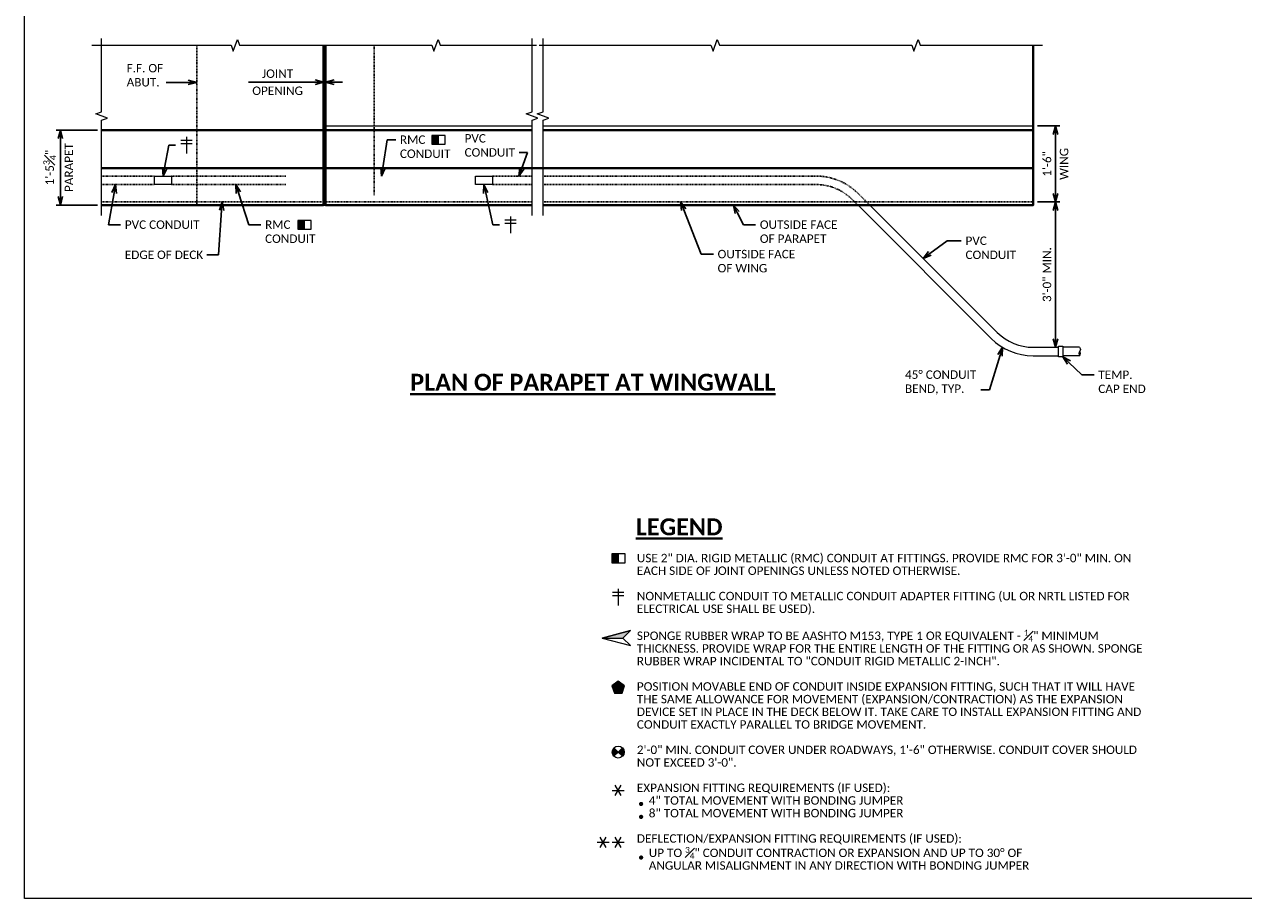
# Model space of a CAD drawing. Extents: x -1659 to 205, y -2369 to -1849.
# Tile 14 of 20: x -481 to -264, y -2368 to -2212. Entities that reach past the tile are written whole.
import ezdxf
from ezdxf import colors
from ezdxf.entities.mleader import LeaderData, LeaderLine
from ezdxf.math import Vec2, Vec3

# ---------------------------------------------------------------- set-up
doc = ezdxf.new("R2010")
doc.units = 0
doc.header["$MEASUREMENT"] = 0
doc.linetypes.add('Wisdot2', pattern=[0.125, 0.0625, -0.0625])
for name, color, linetype, lineweight in [('B_ANNO_BREAK', 7, 'Continuous', 18), ('B_ANNO_DIM', 7, 'Continuous', 18), ('B_ANNO_SYMB', 7, 'Continuous', 18), ('B_ANNO_TEXT', 7, 'Continuous', 18), ('B_ANNO_TEXT_TITLE', 7, 'Continuous', 40), ('B_CONC_DECK', 1, 'Continuous', 40), ('B_CONC_PPT', 12, 'Continuous', 40), ('B_CONC_WALL', 1, 'Continuous', 40), ('B_DETAIL', 7, 'Continuous', 18), ('B_DETAIL_HIDDEN', 7, 'Wisdot2', 25)]:
    doc.layers.add(name, color=color, linetype=linetype, lineweight=lineweight)
doc.layers.add('B_ANNO_NOPLOT', color=47, linetype='Continuous', lineweight=18, plot=False)
doc.styles.add('Annotative', font='calibri.ttf', dxfattribs={"height": 0.0625})
doc.styles.get("Standard").update_dxf_attribs({"font": 'calibri.ttf'})
doc.styles.add('Title', font='calibrib.ttf', dxfattribs={"height": 0.125})
doc.dimstyles.new('Annotative', dxfattribs={"dimscale": 0, "dimtxt": 0.0625, "dimasz": 0.0625, "dimexe": 0.03125, "dimexo": 0.03125, "dimgap": 0.03125, "dimtad": 1, "dimdec": 3, "dimzin": 3, "dimdsep": 46, "dimlunit": 4, "dimtxsty": 'Standard', "dimblk": 'OPEN30', "dimcen": 0.03125, "dimaunit": 1, "dimadec": 0, "dimazin": 3, "dimtfac": 0.75, "dimtdec": 3, "dimtofl": 0, "dimtmove": 0, "dimatfit": 3, "dimldrblk": 'OPEN30', "dimfxl": 1, "dimtfill": 1, "dimfrac": 1, "dimtolj": 1, "dimtzin": 0, "dimarcsym": 0})

# ---------------------------------------------------------------- blocks, each defined once
blk = doc.blocks.new('SYM13')
at = {"layer": 'B_ANNO_SYMB'}
blk.add_hatch(color=256, dxfattribs=at).paths.add_polyline_path([(-3.059658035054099, 0.4702499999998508), (-4.172170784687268, -0.3380378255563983), (-3.747228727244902, -1.64587500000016), (-2.372087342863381, -1.64587500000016), (-1.947145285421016, -0.3380378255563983)])
at = {"layer": 'B_ANNO_SYMB', "flags": 128}
blk.add_lwpolyline([(-3.059658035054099, 0.4702499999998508), (-4.172170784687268, -0.3380378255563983), (-3.747228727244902, -1.64587500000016), (-2.372087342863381, -1.64587500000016), (-1.947145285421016, -0.3380378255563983), (-3.059658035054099, 0.4702499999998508)], dxfattribs=at)
blk = doc.blocks.new('SYM04')
at = {"layer": 'B_ANNO_SYMB'}
h = blk.add_hatch(color=256, dxfattribs=at)
edge = h.paths.add_edge_path()
edge.add_line((-2.24663418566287, -2.080375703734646), (-1.498471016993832, -2.828538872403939))
edge.add_line((-1.498471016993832, -2.828538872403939), (-2.246634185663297, -3.576702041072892))
edge.add_arc((-1.49847101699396, -2.828538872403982), 1.058062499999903, 134.9999999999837, 224.9999999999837, ccw=False)
h = blk.add_hatch(color=256, dxfattribs=at)
edge = h.paths.add_edge_path()
edge.add_line((-0.7503078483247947, -3.576702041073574), (-1.498471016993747, -2.82853887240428))
edge.add_line((-1.498471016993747, -2.82853887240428), (-0.7503078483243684, -2.080375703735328))
edge.add_arc((-1.498471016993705, -2.828538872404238), 1.058062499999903, -45.000000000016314, 44.999999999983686, ccw=False)
at = {"layer": 'B_ANNO_SYMB', "flags": 128}
for points in [[(-2.24663418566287, -2.080375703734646), (-1.498471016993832, -2.828538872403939), (-2.246634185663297, -3.576702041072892), (-2.246634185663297, -3.576702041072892, -0.414213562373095), (-2.24663418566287, -2.080375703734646)], [(-0.7503078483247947, -3.576702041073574), (-1.498471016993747, -2.82853887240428), (-0.7503078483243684, -2.080375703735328), (-0.7503078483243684, -2.080375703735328, -0.414213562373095), (-0.7503078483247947, -3.576702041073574)]]:
    blk.add_lwpolyline(points, format="xyb", dxfattribs=at)
at = {"layer": 'B_ANNO_SYMB'}
blk.add_circle((-1.498471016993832, -2.828538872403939), 1.0580625, dxfattribs=at)
blk = doc.blocks.new('SYM11')
at = {"layer": 'B_ANNO_SYMB'}
blk.add_hatch(color=256, dxfattribs=at).paths.add_polyline_path([(2.870135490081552, -2.08673437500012), (4.06045580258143, -2.08673437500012), (4.06045580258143, -0.4996406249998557), (2.870135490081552, -0.4996406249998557)])
at = {"layer": 'B_ANNO_SYMB', "flags": 128}
for points in [[(5.250776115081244, -0.4996406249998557), (2.870135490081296, -0.4996406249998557), (2.870135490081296, -2.08673437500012), (5.250776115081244, -2.08673437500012), (5.250776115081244, -0.4996406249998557)], [(2.870135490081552, -2.08673437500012), (4.06045580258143, -2.08673437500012), (4.06045580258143, -0.4996406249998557), (2.870135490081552, -0.4996406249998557), (2.870135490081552, -2.08673437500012)]]:
    blk.add_lwpolyline(points, dxfattribs=at)
blk = doc.blocks.new('arrow half solid')
at = {"layer": 'B_ANNO_SYMB'}
h = blk.add_hatch(color=256, dxfattribs=at)
h.dxf.hatch_style = 1
h.paths.add_polyline_path([(1.672456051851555, 1.339773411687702), (-3.338095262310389, -0.002799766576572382), (0.3298828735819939, -0.002799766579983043)])
for p, q in [((-3.338095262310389, -0.002799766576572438), (1.672456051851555, 1.339773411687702)), ((0.329882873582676, -0.002799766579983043), (1.672456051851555, 1.339773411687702)), ((-3.338095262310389, -0.002799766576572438), (0.3298828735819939, -0.002799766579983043)), ((-3.338095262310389, -0.002799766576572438), (1.672456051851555, -1.345372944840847)), ((0.329882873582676, -0.002799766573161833), (1.672456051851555, -1.345372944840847))]:
    blk.add_line(p, q, dxfattribs=at)
at = {"layer": 'B_ANNO_SYMB', "flags": 128}
blk.add_lwpolyline([(1.672456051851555, 1.339773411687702), (-3.338095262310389, -0.002799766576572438), (0.3298828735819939, -0.002799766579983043), (1.672456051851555, 1.339773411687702)], dxfattribs=at)
blk = doc.blocks.new('SYM0813')
at = {"layer": 'B_ANNO_SYMB'}
for p, q in [((-4.117720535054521, -0.9405000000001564), (-2.001595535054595, -0.9405000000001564)), ((-3.588689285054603, -1.856809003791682), (-2.530626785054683, -0.02419099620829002)), ((-2.530626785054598, -1.856809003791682), (-3.588689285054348, -0.02419099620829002))]:
    blk.add_line(p, q, dxfattribs=at)
blk = doc.blocks.new('cross')
at = {"layer": 'B_ANNO_SYMB'}
for p, q in [((-0.9884564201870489, 0.8900265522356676), (0.9881442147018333, 0.8900265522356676)), ((-0.9884564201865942, 0.2966550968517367), (0.9881442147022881, 0.2966550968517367)), ((-0.0001561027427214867, 1.483398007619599), (-0.0001561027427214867, -1.483459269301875))]:
    blk.add_line(p, q, dxfattribs=at)
blk = doc.blocks.new('_Open30')
at = {"color": 0, "linetype": 'ByBlock', "lineweight": -2}
for p, q in [((-1, 0.26794919), (0, 0)), ((0, 0), (-1, -0.26794919)), ((0, 0), (-1, 0))]:
    blk.add_line(p, q, dxfattribs=at)
blk = doc.blocks.new('*D68')
at = {"layer": 'B_ANNO_DIM', "color": 0, "lineweight": -2, "transparency": 16777216}
for p, q in [((12.96924135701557, 136.5106372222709), (5.640682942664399, 136.5106372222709)), ((6.390682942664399, 135.0106372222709), (6.390682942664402, 124.6981372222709)), ((12.96924135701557, 123.1981372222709), (5.640682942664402, 123.1981372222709))]:
    blk.add_line(p, q, dxfattribs=at)
at = {"layer": 'Defpoints', "color": 0, "transparency": 16777216}
for p in [(13.71924135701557, 136.5106372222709), (6.390682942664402, 123.1981372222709), (13.71924135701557, 123.1981372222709)]:
    blk.add_point(p, dxfattribs=at)
at = {"layer": 'B_ANNO_DIM', "color": 0, "lineweight": -2, "transparency": 16777216, "xscale": 1.5, "yscale": 1.5, "zscale": 1.5}
for p, rotation in [((6.390682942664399, 136.5106372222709), 90), ((6.390682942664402, 123.1981372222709), 270)]:
    blk.add_blockref('_Open30', p, dxfattribs=dict(at, rotation=rotation))
at = {"layer": 'B_ANNO_DIM', "color": 0, "transparency": 16777216, "insert": (4.488279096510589, 129.8543872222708), "char_height": 1.5, "attachment_point": 5, "rotation": 90, "bg_fill": 3, "box_fill_scale": 1.25, "bg_fill_color": 256, "bg_fill_true_color": 13158600, "bg_fill_transparency": 0}
blk.add_mtext('\\A1;1\'-5{\\H0.75x;\\S3#4;}"', dxfattribs=at)
at = {"layer": 'B_ANNO_DIM', "color": 0, "transparency": 16777216, "insert": (7.894144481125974, 129.8543872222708), "char_height": 1.5, "attachment_point": 5, "rotation": 90, "bg_fill": 3, "box_fill_scale": 1.25, "bg_fill_color": 256, "bg_fill_true_color": 13158600, "bg_fill_transparency": 0}
blk.add_mtext('\\A1;PARAPET', dxfattribs=at)
blk = doc.blocks.new('*D46')
at = {"layer": 'B_ANNO_DIM', "color": 0, "lineweight": -2, "transparency": 16777216}
for p, q in [((-428.987333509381, -2222.735456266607), (-440.7784873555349, -2222.735456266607)), ((-425.6123301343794, -2222.735456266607), (-424.1123301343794, -2222.735456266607))]:
    blk.add_line(p, q, dxfattribs=at)
at = {"layer": 'Defpoints', "color": 0, "transparency": 16777216}
for p in [(-427.487333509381, -2222.735456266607), (-427.1123301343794, -2222.735456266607), (-427.1123301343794, -2222.735456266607)]:
    blk.add_point(p, dxfattribs=at)
at = {"layer": 'B_ANNO_DIM', "color": 0, "lineweight": -2, "transparency": 16777216, "xscale": 1.5, "yscale": 1.5, "zscale": 1.5}
blk.add_blockref('_Open30', (-427.487333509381, -2222.735456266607), dxfattribs=at)
at = {"layer": 'B_ANNO_DIM', "color": 0, "lineweight": -2, "transparency": 16777216, "xscale": 1.5, "yscale": 1.5, "zscale": 1.5, "rotation": 180}
blk.add_blockref('_Open30', (-427.1123301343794, -2222.735456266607), dxfattribs=at)
at = {"layer": 'B_ANNO_DIM', "color": 0, "transparency": 16777216, "insert": (-435.632910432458, -2221.216994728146), "char_height": 1.5, "attachment_point": 5, "bg_fill": 3, "box_fill_scale": 1.25, "bg_fill_color": 256, "bg_fill_true_color": 13158600, "bg_fill_transparency": 0}
blk.add_mtext('\\A1;JOINT', dxfattribs=at)
at = {"layer": 'B_ANNO_DIM', "color": 0, "transparency": 16777216, "insert": (-435.632910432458, -2224.253917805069), "char_height": 1.5, "attachment_point": 5, "bg_fill": 3, "box_fill_scale": 1.25, "bg_fill_color": 256, "bg_fill_true_color": 13158600, "bg_fill_transparency": 0}
blk.add_mtext('\\A1;OPENING', dxfattribs=at)
blk = doc.blocks.new('*D73')
at = {"layer": 'B_ANNO_DIM', "color": 0, "lineweight": -2, "transparency": 16777216}
for p, q in [((179.8439679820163, 123.7606372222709), (183.8163077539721, 123.7606372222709)), ((183.0663077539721, 122.2606372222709), (183.0663077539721, 99.43399893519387))]:
    blk.add_line(p, q, dxfattribs=at)
at = {"layer": 'Defpoints', "color": 0, "transparency": 16777216}
for p in [(179.0939679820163, 123.7606372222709), (183.0663077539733, 97.93399893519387), (183.0663077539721, 97.93399893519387)]:
    blk.add_point(p, dxfattribs=at)
at = {"layer": 'B_ANNO_DIM', "color": 0, "lineweight": -2, "transparency": 16777216, "xscale": 1.5, "yscale": 1.5, "zscale": 1.5}
for p, rotation in [((183.0663077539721, 123.7606372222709), 90), ((183.0663077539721, 97.93399893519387), 270)]:
    blk.add_blockref('_Open30', p, dxfattribs=dict(at, rotation=rotation))
at = {"layer": 'B_ANNO_DIM', "color": 0, "transparency": 16777216, "insert": (181.5478462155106, 110.8473180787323), "char_height": 1.5, "attachment_point": 5, "rotation": 90, "bg_fill": 3, "box_fill_scale": 1.25, "bg_fill_color": 256, "bg_fill_true_color": 13158600, "bg_fill_transparency": 0}
blk.add_mtext('\\A1;3\'-0" MIN.', dxfattribs=at)
blk = doc.blocks.new('*D69')
at = {"layer": 'B_ANNO_DIM', "color": 0, "lineweight": -2, "transparency": 16777216}
for p, q in [((179.8439679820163, 137.2606372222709), (183.8163077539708, 137.2606372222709)), ((183.0663077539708, 135.7606372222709), (183.0663077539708, 125.2606372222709))]:
    blk.add_line(p, q, dxfattribs=at)
at = {"layer": 'Defpoints', "color": 0, "transparency": 16777216}
for p in [(179.0939679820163, 137.2606372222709), (183.066307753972, 123.7606372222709), (183.0663077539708, 123.7606372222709)]:
    blk.add_point(p, dxfattribs=at)
at = {"layer": 'B_ANNO_DIM', "color": 0, "lineweight": -2, "transparency": 16777216, "xscale": 1.5, "yscale": 1.5, "zscale": 1.5}
for p, rotation in [((183.0663077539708, 137.2606372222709), 90), ((183.0663077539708, 123.7606372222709), 270)]:
    blk.add_blockref('_Open30', p, dxfattribs=dict(at, rotation=rotation))
at = {"layer": 'B_ANNO_DIM', "color": 0, "transparency": 16777216, "insert": (181.5484231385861, 130.5106372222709), "char_height": 1.5, "attachment_point": 5, "rotation": 90, "bg_fill": 3, "box_fill_scale": 1.25, "bg_fill_color": 256, "bg_fill_true_color": 13158600, "bg_fill_transparency": 0}
blk.add_mtext('\\A1;1\'-6"', dxfattribs=at)
at = {"layer": 'B_ANNO_DIM', "color": 0, "transparency": 16777216, "insert": (184.5836154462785, 130.5106372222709), "char_height": 1.5, "attachment_point": 5, "rotation": 90, "bg_fill": 3, "box_fill_scale": 1.25, "bg_fill_color": 256, "bg_fill_true_color": 13158600, "bg_fill_transparency": 0}
blk.add_mtext('\\A1;WING', dxfattribs=at)
blk = doc.blocks.new('*U65')
at = {"layer": 'B_ANNO_NOPLOT', "flags": 128}
blk.add_lwpolyline([(1.22915396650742e-13, 0), (-1.00582715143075e-07, 252.0000000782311), (323.9276625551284, 252.0000001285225), (323.9276625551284, 238.8551612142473), (377.9999998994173, 238.8551612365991), (377.9999999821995, 40.49960530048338), (316.5707527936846, 40.49960528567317), (316.5707528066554, 1.229345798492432e-07)], close=True, dxfattribs=at)
blk = doc.blocks.new('INS_SS56ELEC_BASE-2')
at = {"layer": 'B_DETAIL'}
h = blk.add_hatch(dxfattribs=at)
h.set_pattern_fill('USER', color=256, scale=0.375, angle=45, style=0, pattern_type=0)
h.set_pattern_definition([(45, (53.28690415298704, 138.5568354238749), (-0.2651650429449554, 0.2651650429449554), [])])
h.paths.add_polyline_path([(53.46897135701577, 123.198132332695), (53.46896798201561, 126.3412534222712), (53.46896798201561, 135.9925210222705), (53.46897473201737, 136.5106372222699), (53.09396798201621, 136.5106372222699), (53.093971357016, 132.8967011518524), (53.09396798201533, 126.5629793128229), (53.09397135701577, 123.1981372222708)])
at = {"layer": 'B_ANNO_BREAK', "flags": 128}
for points in [[(11.96521403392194, 151.5928184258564), (36.68241583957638, 151.5928184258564), (37.05765036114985, 150.561870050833), (37.80811940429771, 152.6237668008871), (38.18335392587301, 151.5928184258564), (72.32188552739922, 151.5928184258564), (72.6971200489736, 150.561870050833), (73.44758909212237, 152.6237668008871), (73.82282361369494, 151.5928184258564), (90.94559880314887, 151.5928184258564)], [(13.71924135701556, 121.3372546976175), (13.71924135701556, 138.2877448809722), (14.75018973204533, 138.6629794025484), (12.68829298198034, 139.4134484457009), (13.71924135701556, 139.7886829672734), (13.71924135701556, 152.776573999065)], [(90.14184348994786, 121.3372546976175), (90.14184348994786, 138.2877448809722), (91.17279186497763, 138.6629794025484), (89.11089511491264, 139.4134484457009), (90.14184348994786, 139.7886829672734), (90.14184348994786, 152.776573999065)], [(92.08403556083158, 121.3372546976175), (92.08403556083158, 138.2878189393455), (93.11498393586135, 138.6630534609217), (91.05308718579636, 139.4135225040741), (92.08403556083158, 139.7887570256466), (92.08403556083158, 152.776573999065)], [(91.36346366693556, 151.5928184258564), (121.8868836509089, 151.5928184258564), (122.2621181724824, 150.561870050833), (123.0125872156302, 152.6237668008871), (123.3878217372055, 151.5928184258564), (157.5263533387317, 151.5928184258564), (157.9015878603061, 150.561870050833), (158.6520569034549, 152.6237668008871), (159.0272914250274, 151.5928184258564), (180.7284854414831, 151.5928184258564)]]:
    blk.add_lwpolyline(points, dxfattribs=at)
at = {"layer": 'B_ANNO_DIM', "const_width": 0.375, "flags": 128}
for points in [[(109.2996264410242, 16.81657066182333, 1), (109.6746264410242, 16.81657066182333, 1)], [(109.2996264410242, 14.52482662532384, 1), (109.6746264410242, 14.52482662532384, 1)], [(109.2996264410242, 7.295927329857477, 1), (109.6746264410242, 7.295927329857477, 1)]]:
    blk.add_lwpolyline(points, format="xyb", close=True, dxfattribs=at)
at = {"layer": 'B_ANNO_NOPLOT', "flags": 128}
blk.add_lwpolyline([(0, 0), (-1.005828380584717e-07, 252.0000000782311), (323.9276625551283, 252.0000001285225), (323.9276625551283, 238.8551612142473), (377.9999998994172, 238.8551612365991), (377.9999999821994, 40.49960530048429), (316.5707527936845, 40.49960528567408), (316.5707528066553, 1.229345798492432e-07)], close=True, dxfattribs=at)
at = {"layer": 'B_CONC_DECK'}
blk.add_line((53.09396798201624, 151.5928184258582), (53.09396798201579, 136.5106372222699), dxfattribs=at)
at = {"layer": 'B_CONC_PPT'}
for p, q in [((13.71924135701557, 136.5106372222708), (53.09396798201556, 136.5106372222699)), ((53.09396798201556, 136.5106372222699), (53.09396798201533, 123.198137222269)), ((53.46896798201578, 136.5106372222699), (90.14184348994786, 136.510637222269)), ((53.46896798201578, 136.5106372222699), (53.46896798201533, 123.198137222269)), ((53.09396798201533, 129.7606372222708), (13.71924135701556, 129.7606372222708)), ((90.14184348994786, 129.7606372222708), (53.46896798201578, 129.7606372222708)), ((13.71924135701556, 123.1981372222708), (53.09396798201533, 123.1981372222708)), ((53.46896798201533, 123.1981372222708), (90.14184348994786, 123.1981372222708))]:
    blk.add_line(p, q, dxfattribs=at)
at = {"layer": 'B_CONC_PPT', "flags": 128}
blk.add_lwpolyline([(92.0840355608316, 136.5106372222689), (179.0939679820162, 136.5106372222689), (179.0939679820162, 123.1981372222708), (92.08403556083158, 123.1981372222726)], dxfattribs=at)
at = {"layer": 'B_CONC_WALL'}
for p, q in [((53.46896798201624, 151.5928184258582), (53.46896798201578, 136.5106372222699)), ((179.0939679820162, 136.5106372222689), (179.0939679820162, 151.5928184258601))]:
    blk.add_line(p, q, dxfattribs=at)
at = {"layer": 'B_DETAIL'}
for p, q in [((53.09396798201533, 136.5106372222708), (53.46896798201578, 136.5106372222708)), ((53.46896798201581, 137.2606372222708), (90.14184348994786, 137.2606372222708)), ((92.08403556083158, 137.2606372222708), (179.0939679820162, 137.2606372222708)), ((53.09396798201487, 123.1981372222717), (53.46896798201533, 123.1981372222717)), ((187.3426939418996, 97.93399893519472), (184.3439634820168, 97.93399893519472)), ((187.3451224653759, 96.43400793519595), (184.3439634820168, 96.43400793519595))]:
    blk.add_line(p, q, dxfattribs=at)
at = {"layer": 'B_DETAIL', "ltscale": 0.5, "flags": 128}
for points in [[(26.09397135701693, 126.8241006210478), (23.08971913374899, 126.8241006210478), (23.08971913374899, 128.3239604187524), (26.09397135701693, 128.3239604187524), (26.09397135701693, 126.8241006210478)], [(83.09822020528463, 126.8241006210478), (80.0939679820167, 126.8241006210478), (80.0939679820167, 128.3239604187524), (83.09822020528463, 128.3239604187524), (83.09822020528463, 126.8241006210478)]]:
    blk.add_lwpolyline(points, dxfattribs=at)
at = {"layer": 'B_DETAIL'}
blk.add_open_spline([(187.3426939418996, 97.93399893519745), (187.3946741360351, 97.80875471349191), (187.5010125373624, 97.68318982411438), (187.4907136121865, 97.55794896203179), (187.4805094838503, 97.43386088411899), (187.3929198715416, 97.30918099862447), (187.3426939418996, 97.18589952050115), (187.2916252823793, 97.06054952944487), (187.1924738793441, 96.9351995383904), (187.1866732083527, 96.80984954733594), (187.1808725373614, 96.68449955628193), (187.2918635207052, 96.43333453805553), (187.3426939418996, 96.43379957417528), (187.3931499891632, 96.43426118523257), (187.4860888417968, 96.68449955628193), (187.4907136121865, 96.80984954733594), (187.4953383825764, 96.9351995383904), (187.39468502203, 97.06054952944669), (187.3426939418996, 97.18589952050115)], degree=3, knots=[0, 0, 0, 0, 0.1665102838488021, 0.1665102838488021, 0.1665102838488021, 0.3314879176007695, 0.3314879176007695, 0.3314879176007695, 0.4992336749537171, 0.4992336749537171, 0.4992336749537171, 0.6669794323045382, 0.6669794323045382, 0.6669794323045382, 0.8334897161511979, 0.8334897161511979, 0.8334897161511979, 1, 1, 1, 1], dxfattribs=at)
at = {"layer": 'B_DETAIL_HIDDEN'}
for p, q in [((30.59397135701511, 151.5928184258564), (30.5939713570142, 123.1981372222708)), ((62.09396798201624, 124.9443223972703), (62.09396798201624, 151.5928184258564)), ((13.71924135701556, 123.7606372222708), (90.14184348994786, 123.7606372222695)), ((92.08403556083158, 123.7606372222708), (179.0939679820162, 123.7606372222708))]:
    blk.add_line(p, q, dxfattribs=at)
at = {"layer": 'B_DETAIL_HIDDEN', "ltscale": 0.75}
for p, q in [((13.71924135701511, 128.323878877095), (23.08971575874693, 128.324138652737)), ((26.09396798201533, 128.3247699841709), (46.43324761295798, 128.3252986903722)), ((83.09822020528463, 128.3239604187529), (90.13949915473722, 128.3239913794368)), ((13.71924135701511, 126.8248153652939), (23.08971575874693, 126.8248153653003)), ((26.09396798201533, 126.8251459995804), (46.43324761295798, 126.8251504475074)), ((83.09822020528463, 126.8241006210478), (90.13949915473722, 126.8239590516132))]:
    blk.add_line(p, q, dxfattribs=at)
for name, p in [('cross', (28.77010308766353, 133.8507063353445)), ('SYM11', (69.43669554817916, 136.0768958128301)), ('SYM11', (45.65420284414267, 120.9854670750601)), ('cross', (86.29045512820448, 119.6863034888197)), ('SYM11', (101.4067019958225, 61.76435138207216)), ('cross', (105.4079092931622, 53.55872911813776)), ('arrow half solid', (105.913368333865, 46.28979979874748)), ('SYM13', (108.4831043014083, 38.15832687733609)), ('SYM04', (106.9219172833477, 28.8547737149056)), ('SYM0813', (108.4831043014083, 20.15208700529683)), ('SYM0813', (105.8044811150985, 10.96680352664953)), ('SYM0813', (108.4831043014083, 10.96680352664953))]:
    blk.add_blockref(name, p)
at = {"layer": 'B_ANNO_TEXT', "insert": (108.7363578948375, 61.2463696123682), "char_height": 1.5, "width": 90.88843584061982, "attachment_point": 1, "line_spacing_factor": 0.9, "style": 'Annotative'}
blk.add_mtext('\\A1;USE 2" DIA. RIGID METALLIC (RMC) CONDUIT AT FITTINGS. PROVIDE RMC FOR 3\'-0" MIN. ON EACH SIDE OF JOINT OPENINGS UNLESS NOTED OTHERWISE.\\P\\PNONMETALLIC CONDUIT TO METALLIC CONDUIT ADAPTER FITTING (UL OR NRTL LISTED FOR ELECTRICAL USE SHALL BE USED).\\P\\PSPONGE RUBBER WRAP TO BE AASHTO M153, TYPE 1 OR EQUIVALENT - {\\H0.7x;\\S1#4;}" MINIMUM THICKNESS. PROVIDE WRAP FOR THE ENTIRE LENGTH OF THE FITTING OR AS SHOWN. SPONGE RUBBER WRAP INCIDENTAL TO "CONDUIT RIGID METALLIC 2-INCH".\\P\\PPOSITION MOVABLE END OF CONDUIT INSIDE EXPANSION FITTING, SUCH THAT IT WILL HAVE THE SAME ALLOWANCE FOR MOVEMENT (EXPANSION/CONTRACTION) AS THE EXPANSION DEVICE SET IN PLACE IN THE DECK BELOW IT. TAKE CARE TO INSTALL EXPANSION FITTING AND CONDUIT EXACTLY PARALLEL TO BRIDGE MOVEMENT.\\P\\P2\'-0" MIN. CONDUIT COVER UNDER ROADWAYS, 1\'-6" OTHERWISE. CONDUIT COVER SHOULD NOT EXCEED 3\'-0".\\P\\PEXPANSION FITTING REQUIREMENTS (IF USED):\\P    4" TOTAL MOVEMENT WITH BONDING JUMPER\\P    8" TOTAL MOVEMENT WITH BONDING JUMPER\\P\\PDEFLECTION/EXPANSION FITTING REQUIREMENTS (IF USED):\\P    UP TO {\\H0.7x;\\S3#4;}" CONDUIT CONTRACTION OR EXPANSION AND UP TO 30° OF\\P    ANGULAR MISALIGNMENT IN ANY DIRECTION WITH BONDING JUMPER', dxfattribs=at)
at = {"layer": 'B_ANNO_TEXT_TITLE', "char_height": 3, "attachment_point": 1, "style": 'Title'}
for s, insert, width in [('\\A1;\\pxqc;{\\LPLAN OF PARAPET AT WINGWALL}', (51.09997706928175, 93.23080738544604), 99.6337617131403), ('{\\LLEGEND}', (108.5521360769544, 67.54141774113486), 20.80906174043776)]:
    blk.add_mtext(s, dxfattribs=dict(at, insert=insert, width=width))
at = {"layer": 'B_ANNO_DIM'}
ml = blk.add_multileader_mtext('Standard', dxfattribs=at)
ml.set_content('F.F. OF\\PABUT.', color=256)
ml.set_leader_properties()
ml.set_arrow_properties(name='OPEN30')
ml.build(insert=Vec2(0, 0))
ml.multileader.update_dxf_attribs({"text_right_attachment_type": 3, "dogleg_length": 0.0625, "arrow_head_size": 1.5, "scale": 24})
ctx = ml.context
ctx.base_point, ctx.scale, ctx.char_height, ctx.arrow_head_size, ctx.landing_gap_size, ctx.plane_origin = Vec3(17.40504426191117, 147.5089221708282), 24, 1.5, 1.5, 0.75, Vec3(30.59397135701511, 144.9939221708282)
ctx.right_attachment = 3
notes = []
notes.append((ctx, [(0, (1, 1, 0), (26.65312118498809, 144.9939221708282), (-1, 0), 1.5, [(0, [(30.59397135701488, 144.9939221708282), (27.45503522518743, 144.9939221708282), (26.93070718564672, 144.9939221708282)], 0, [])])]))
ctx.mtext.insert, ctx.mtext.flow_direction = Vec3(18.15504426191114, 148.2698837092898), 5
ml = blk.add_multileader_mtext('Standard', dxfattribs=at)
ml.set_content('', color=256)
ml.set_leader_properties()
ml.set_arrow_properties(name='OPEN30')
ml.build(insert=Vec2(0, 0))
ml.multileader.update_dxf_attribs({"text_right_attachment_type": 3, "dogleg_length": 0.0625, "arrow_head_size": 1.5, "scale": 24})
ctx = ml.context
ctx.base_point, ctx.scale, ctx.char_height, ctx.arrow_head_size, ctx.landing_gap_size, ctx.plane_origin = Vec3(26.80439313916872, 133.855399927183), 24, 1.5, 1.5, 0.75, Vec3(23.12623762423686, 129.5458603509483)
ctx.right_attachment = 3
notes.append((ctx, [(0, (1, 1, 0), (25.67194135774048, 133.855399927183), (1, 0), 1.132451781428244, [(0, [(24.62303669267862, 128.3239604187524), (25.67194135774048, 133.855399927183), (25.67194135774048, 133.855399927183)], 0, [])])]))
ctx.mtext.insert, ctx.mtext.flow_direction = Vec3(27.55439313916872, 134.605399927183), 5
ml = blk.add_multileader_mtext('Standard', dxfattribs=at)
ml.set_content('RMC\\PCONDUIT', color=256)
ml.set_leader_properties()
ml.set_arrow_properties(name='OPEN30')
ml.build(insert=Vec2(0, 0))
ml.multileader.update_dxf_attribs({"text_right_attachment_type": 3, "dogleg_length": 0.0625, "arrow_head_size": 1.5, "scale": 24})
ctx = ml.context
ctx.base_point, ctx.scale, ctx.char_height, ctx.arrow_head_size, ctx.landing_gap_size, ctx.plane_origin = Vec3(65.9228246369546, 134.8065457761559), 24, 1.5, 1.5, 0.75, Vec3(61.01777379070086, 138.0045793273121)
ctx.right_attachment = 3
notes.append((ctx, [(0, (1, 1, 0), (64.4228246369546, 134.8065457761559), (1, 0), 1.5, [(0, [(63.42802138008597, 128.3252986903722), (64.4228246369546, 134.8065457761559), (64.4228246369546, 134.8065457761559)], 0, [])])]))
ctx.mtext.insert, ctx.mtext.flow_direction = Vec3(66.6728246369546, 135.5675073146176), 5
ml = blk.add_multileader_mtext('Standard', dxfattribs=at)
ml.set_content('PVC\\PCONDUIT', color=256)
ml.set_leader_properties()
ml.set_arrow_properties(name='OPEN30')
ml.build(insert=Vec2(0, 0))
ml.multileader.update_dxf_attribs({"text_right_attachment_type": 3, "dogleg_length": 0.0625, "arrow_head_size": 1.5, "scale": 24})
ctx = ml.context
ctx.base_point, ctx.scale, ctx.char_height, ctx.arrow_head_size, ctx.landing_gap_size, ctx.plane_origin = Vec3(77.39625046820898, 135.0418218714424), 24, 1.5, 1.5, 0.75, Vec3(94.04962804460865, 127.6187500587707)
ctx.right_attachment = 3
notes.append((ctx, [(0, (1, 1, 0), (89.33394277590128, 132.515283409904), (-1, 0), 1.5, [(0, [(87.80154352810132, 128.3239810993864), (89.33394277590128, 132.515283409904), (89.33394277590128, 132.515283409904)], 0, [])])]))
ctx.mtext.insert, ctx.mtext.flow_direction = Vec3(78.14625046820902, 135.8027834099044), 5
ml = blk.add_multileader_mtext('Standard', dxfattribs=at)
ml.set_content('PVC CONDUIT', color=256)
ml.set_leader_properties()
ml.set_arrow_properties(name='OPEN30')
ml.build(insert=Vec2(0, 0))
ml.multileader.update_dxf_attribs({"text_right_attachment_type": 3, "dogleg_length": 0.0625, "arrow_head_size": 1.5, "scale": 24})
ctx = ml.context
ctx.base_point, ctx.scale, ctx.char_height, ctx.arrow_head_size, ctx.landing_gap_size, ctx.plane_origin = Vec3(17.08480057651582, 119.7151170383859), 24, 1.5, 1.5, 0.75, Vec3(11.52570878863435, 122.9131505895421)
ctx.right_attachment = 3
notes.append((ctx, [(0, (1, 1, 0), (15.58480057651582, 119.7151170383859), (1, 0), 1.5, [(0, [(16.20019244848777, 126.8248153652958), (14.93075963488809, 119.7151170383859), (15.14699082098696, 119.7151170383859)], 0, [])])]))
ctx.mtext.insert, ctx.mtext.flow_direction = Vec3(17.83480057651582, 120.4760785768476), 5
ml = blk.add_multileader_mtext('Standard', dxfattribs=at)
ml.set_content('RMC\\PCONDUIT', color=256)
ml.set_leader_properties()
ml.set_arrow_properties(name='OPEN30')
ml.build(insert=Vec2(0, 0))
ml.multileader.update_dxf_attribs({"text_right_attachment_type": 3, "dogleg_length": 0.0625, "arrow_head_size": 1.5, "scale": 24})
ctx = ml.context
ctx.base_point, ctx.scale, ctx.char_height, ctx.arrow_head_size, ctx.landing_gap_size, ctx.plane_origin = Vec3(41.98361518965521, 119.7151170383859), 24, 1.5, 1.5, 0.75, Vec3(36.42452340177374, 122.9131505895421)
ctx.right_attachment = 3
notes.append((ctx, [(0, (1, 1, 0), (40.48361518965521, 119.7151170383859), (1, 0), 1.5, [(0, [(37.53881531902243, 126.8251485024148), (39.82957424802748, 119.7151170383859), (40.04580543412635, 119.7151170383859)], 0, [])])]))
ctx.mtext.insert, ctx.mtext.flow_direction = Vec3(42.73361518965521, 120.4760785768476), 5
ml = blk.add_multileader_mtext('Standard', dxfattribs=at)
ml.set_content('', color=256)
ml.set_leader_properties()
ml.set_arrow_properties(name='OPEN30')
ml.build(insert=Vec2(0, 0))
ml.multileader.update_dxf_attribs({"text_right_attachment_type": 3, "dogleg_length": 0.0625, "arrow_head_size": 1.5, "scale": 24})
ctx = ml.context
ctx.base_point, ctx.scale, ctx.char_height, ctx.arrow_head_size, ctx.landing_gap_size, ctx.plane_origin = Vec3(84.32474517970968, 119.6909970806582), 24, 1.5, 1.5, 0.75, Vec3(80.64658966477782, 115.3814575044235)
ctx.right_attachment = 3
notes.append((ctx, [(0, (1, 1, 0), (83.19229339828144, 119.6909970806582), (1, 0), 1.132451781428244, [(0, [(81.55940915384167, 126.8241006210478), (83.19229339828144, 119.6909970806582), (83.19229339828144, 119.6909970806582)], 0, [])])]))
ctx.mtext.insert, ctx.mtext.flow_direction = Vec3(85.07474517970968, 120.4409970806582), 5
ml = blk.add_multileader_mtext('Standard', dxfattribs=at)
ml.set_content('EDGE OF DECK', color=256)
ml.set_leader_properties()
ml.set_arrow_properties(name='OPEN30')
ml.build(insert=Vec2(0, 0))
ml.multileader.update_dxf_attribs({"text_right_attachment_type": 3, "dogleg_length": 0.0625, "arrow_head_size": 1.5, "scale": 24})
ctx = ml.context
ctx.base_point, ctx.scale, ctx.char_height, ctx.arrow_head_size, ctx.landing_gap_size, ctx.plane_origin = Vec3(17.07653041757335, 114.3570820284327), 24, 1.5, 1.5, 0.75, Vec3(38.60490799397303, 109.4455486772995)
ctx.right_attachment = 3
notes.append((ctx, [(0, (1, 1, 0), (33.88922272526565, 114.3420820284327), (-1, 0), 1.5, [(0, [(35.1184741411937, 123.7606372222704), (34.48613714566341, 114.3420820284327), (34.20953598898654, 114.3420820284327)], 0, [])])]))
ctx.mtext.insert, ctx.mtext.flow_direction = Vec3(17.82653041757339, 115.1180435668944), 5
ml = blk.add_multileader_mtext('Standard', dxfattribs=at)
ml.set_content('OUTSIDE FACE\\POF WING', color=256)
ml.set_leader_properties()
ml.set_arrow_properties(name='OPEN30')
ml.build(insert=Vec2(0, 0))
ml.multileader.update_dxf_attribs({"text_right_attachment_type": 3, "dogleg_length": 0.0625, "arrow_head_size": 1.5, "scale": 24})
ctx = ml.context
ctx.base_point, ctx.scale, ctx.char_height, ctx.arrow_head_size, ctx.landing_gap_size, ctx.plane_origin = Vec3(122.3201793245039, 114.4787171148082), 24, 1.5, 1.5, 0.75, Vec3(116.7610875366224, 117.6767506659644)
ctx.right_attachment = 3
notes.append((ctx, [(0, (1, 1, 0), (120.8201793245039, 114.4787171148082), (1, 0), 1.5, [(0, [(116.5042337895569, 123.7606372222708), (120.1661383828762, 114.4787171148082), (120.382369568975, 114.4787171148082)], 0, [])])]))
ctx.mtext.insert, ctx.mtext.flow_direction = Vec3(123.0701793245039, 115.2396786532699), 5
ml = blk.add_multileader_mtext('Standard', dxfattribs=at)
ml.set_content('OUTSIDE FACE\\POF PARAPET', color=256)
ml.set_leader_properties()
ml.set_arrow_properties(name='OPEN30')
ml.build(insert=Vec2(0, 0))
ml.multileader.update_dxf_attribs({"text_right_attachment_type": 3, "dogleg_length": 0.0625, "arrow_head_size": 1.5, "scale": 24})
ctx = ml.context
ctx.base_point, ctx.scale, ctx.char_height, ctx.arrow_head_size, ctx.landing_gap_size, ctx.plane_origin = Vec3(129.8212082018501, 119.7151170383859), 24, 1.5, 1.5, 0.75, Vec3(124.2621164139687, 122.9131505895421)
ctx.right_attachment = 3
notes.append((ctx, [(0, (1, 1, 0), (128.3212082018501, 119.7151170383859), (1, 0), 1.5, [(0, [(125.8783635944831, 123.1981372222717), (127.6671672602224, 119.7151170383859), (127.8833984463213, 119.7151170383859)], 0, [])])]))
ctx.mtext.insert, ctx.mtext.flow_direction = Vec3(130.5712082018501, 120.4760785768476), 5
ml = blk.add_multileader_mtext('Standard', dxfattribs=at)
ml.set_content('TEMP.\\PCAP END', color=256)
ml.set_leader_properties()
ml.set_arrow_properties(name='OPEN30')
ml.build(insert=Vec2(0, 0))
ml.multileader.update_dxf_attribs({"text_right_attachment_type": 3, "dogleg_length": 0.0625, "arrow_head_size": 1.5, "scale": 24})
ctx = ml.context
ctx.base_point, ctx.scale, ctx.char_height, ctx.arrow_head_size, ctx.landing_gap_size, ctx.plane_origin = Vec3(189.9030552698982, 93.04905141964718), 24, 1.5, 1.5, 0.75, Vec3(184.3439634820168, 96.24708497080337)
ctx.right_attachment = 3
notes.append((ctx, [(0, (1, 1, 0), (188.4030552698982, 93.04905141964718), (1, 0), 1.5, [(0, [(184.3439634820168, 96.24708497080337), (187.7490143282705, 93.04905141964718), (187.9652455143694, 93.04905141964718)], 0, [])])]))
ctx.mtext.insert, ctx.mtext.flow_direction = Vec3(190.6530552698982, 93.80828218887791), 5
for ctx, leaders in notes:
    for number, flags, end, landing, length, lines in leaders:
        leader = LeaderData()
        leader.index, (leader.has_last_leader_line, leader.has_dogleg_vector, leader.attachment_direction) = number, flags
        leader.last_leader_point, leader.dogleg_vector, leader.dogleg_length = Vec3(end), Vec3(landing), length
        for number, points, colour, breaks in lines:
            line = LeaderLine()
            line.index, line.vertices, line.color, line.breaks = number, Vec3.list(points), colors.encode_raw_color(colour), breaks
            leader.lines.append(line)
        ctx.leaders.append(leader)
dim = blk.add_linear_dim(base=(53.46897473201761, 145.0141488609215), p1=(53.09397135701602, 145.0141488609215), p2=(53.46897473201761, 145.0141488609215), text='JOINT\\XOPENING', dimstyle='Annotative', dxfattribs=at)
dim.commit()
dim.dimension.update_dxf_attribs({"geometry": '*D46', "text_midpoint": (44.94839443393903, 145.0141488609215), "dimtype": 128, "insert": (480.581304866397, 2367.749605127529)})
for base, p1, p2, text, picture, middle in [((6.390682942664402, 123.1981372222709), (13.71924135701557, 136.5106372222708), (13.71924135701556, 123.1981372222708), '<>\\XPARAPET', '*D68', (6.390682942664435, 129.8543872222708)), ((183.0663077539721, 97.93399893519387), (179.0939679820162, 123.7606372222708), (183.0663077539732, 97.93399893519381), '3\'-0" MIN.', '*D73', (181.5478462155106, 110.8473180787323))]:
    dim = blk.add_linear_dim(base=base, p1=p1, p2=p2, angle=90, text=text, dimstyle='Annotative', override={"dimlfac": 1.333}, dxfattribs=at)
    dim.commit()
    dim.dimension.update_dxf_attribs({"geometry": picture, "text_midpoint": middle})
dim = blk.add_linear_dim(base=(183.0663077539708, 123.7606372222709), p1=(179.0939679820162, 137.2606372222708), p2=(183.0663077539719, 123.7606372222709), angle=90, text='<>\\XWING', dimstyle='Annotative', override={"dimlfac": 1.333}, dxfattribs=at)
dim.commit()
dim.dimension.update_dxf_attribs({"geometry": '*D69', "text_midpoint": (183.0663077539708, 130.5106372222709), "dimtype": 128})
at = {"layer": 'B_CONC_PPT'}
blk.add_line((90.14184348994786, 129.7606372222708), (179.0939679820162, 129.7606372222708), dxfattribs=at)
blk = doc.blocks.new('*U151')
at = {"layer": 'B_ANNO_NOPLOT', "flags": 128}
blk.add_lwpolyline([(1.806012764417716e-14, 0), (-1.00582819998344e-07, 252.0000000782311), (323.9276625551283, 252.0000001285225), (323.9276625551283, 238.8551612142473), (377.9999998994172, 238.8551612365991), (377.9999999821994, 40.49960530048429), (316.5707527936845, 40.49960528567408), (316.5707528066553, 1.229345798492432e-07)], close=True, dxfattribs=at)
at = {"layer": 'B_DETAIL', "flags": 128}
for points in [[(147.9411450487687, 123.2152184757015), (171.6603532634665, 99.50932826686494, 0.1989123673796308), (179.0849930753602, 96.43399439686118), (183.5939679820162, 96.43399893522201)], [(150.0630613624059, 123.2152184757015), (172.7210070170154, 100.5699948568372, 0.1989123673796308), (179.0849839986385, 97.9339943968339), (183.5939679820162, 97.93399893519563)]]:
    blk.add_lwpolyline(points, format="xyb", dxfattribs=at)
blk.add_lwpolyline([(184.3441073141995, 96.24695824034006), (183.594111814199, 96.24695824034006), (183.594111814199, 98.12194699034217), (184.3441073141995, 98.12194699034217), (184.3441073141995, 96.24695824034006)], dxfattribs=at)
at = {"layer": 'B_DETAIL_HIDDEN', "ltscale": 0.75, "flags": 128}
for points in [[(92.0840355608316, 128.340760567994), (140.3578761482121, 128.3420988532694, -0.2044983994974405), (148.0079394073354, 125.2691864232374), (150.063061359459, 123.2152184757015)], [(92.0840355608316, 126.8418966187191), (140.3660631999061, 126.8418966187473, -0.2051939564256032), (146.9472856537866, 124.2085198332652), (147.9411450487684, 123.2152184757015)]]:
    blk.add_lwpolyline(points, format="xyb", dxfattribs=at)
at = {"layer": 'B_ANNO_DIM'}
ml = blk.add_multileader_mtext('Standard', dxfattribs=at)
ml.set_content('PVC\\PCONDUIT', color=256)
ml.set_leader_properties()
ml.set_arrow_properties(name='OPEN30')
ml.build(insert=Vec2(0, 0))
ml.multileader.update_dxf_attribs({"text_right_attachment_type": 3, "dogleg_length": 0.0625, "arrow_head_size": 1.5, "scale": 24})
ctx = ml.context
ctx.base_point, ctx.scale, ctx.char_height, ctx.arrow_head_size, ctx.landing_gap_size, ctx.plane_origin = Vec3(166.3308120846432, 116.8497271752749), 24, 1.5, 1.5, 0.75, Vec3(157.4446365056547, 113.7170630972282)
ctx.right_attachment = 3
notes = []
notes.append((ctx, [(0, (1, 1, 0), (164.8308120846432, 116.8497271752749), (1, 0), 1.5, [(0, [(159.5665527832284, 113.7170630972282), (163.8039669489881, 116.8497271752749), (164.532703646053, 116.8497271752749)], 0, [])])]))
ctx.mtext.insert, ctx.mtext.flow_direction = Vec3(167.0808120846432, 117.6106887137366), 5
ml = blk.add_multileader_mtext('Standard', dxfattribs=at)
ml.set_content('45%%D CONDUIT\\PBEND, TYP.', color=256)
ml.set_leader_properties()
ml.set_arrow_properties(name='OPEN30')
ml.build(insert=Vec2(0, 0))
ml.multileader.update_dxf_attribs({"text_right_attachment_type": 3, "dogleg_length": 0.0625, "arrow_head_size": 1.5, "scale": 24})
ctx = ml.context
ctx.base_point, ctx.scale, ctx.char_height, ctx.arrow_head_size, ctx.landing_gap_size, ctx.plane_origin = Vec3(155.5881611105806, 92.91200897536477), 24, 1.5, 1.5, 0.75, Vec3(146.7019855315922, 89.77934489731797)
ctx.right_attachment = 3
notes.append((ctx, [(1, (1, 1, 0), (171.312776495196, 90.39700897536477), (-1, 0), 1.5, [(1, [(173.6683928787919, 97.93893293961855)], 0, [])])]))
ctx.mtext.insert, ctx.mtext.flow_direction = Vec3(156.3381611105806, 93.82931666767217), 5
for ctx, leaders in notes:
    for number, flags, end, landing, length, lines in leaders:
        leader = LeaderData()
        leader.index, (leader.has_last_leader_line, leader.has_dogleg_vector, leader.attachment_direction) = number, flags
        leader.last_leader_point, leader.dogleg_vector, leader.dogleg_length = Vec3(end), Vec3(landing), length
        for number, points, colour, breaks in lines:
            line = LeaderLine()
            line.index, line.vertices, line.color, line.breaks = number, Vec3.list(points), colors.encode_raw_color(colour), breaks
            leader.lines.append(line)
        ctx.leaders.append(leader)

msp = doc.modelspace()

# ---------------------------------------------------------------- hatches: boundary and pattern name
at = {"layer": 'B_DETAIL'}
h = msp.add_hatch(dxfattribs=at)
h.set_pattern_fill('USER', color=256, scale=0.375, angle=45, style=0, pattern_type=0)
h.set_pattern_definition([(45, (-341.2268774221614, -2229.192729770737), (-0.2651650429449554, 0.2651650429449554), [])])
edge = h.paths.add_edge_path()
edge.add_line((-427.4873368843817, -2231.515326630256), (-427.4873368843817, -2233.863676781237))
edge.add_line((-427.4873368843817, -2233.863676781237), (-427.4873368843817, -2235.082419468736))
edge.add_line((-427.4873368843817, -2235.082419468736), (-427.4873368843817, -2244.551463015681))
edge.add_line((-427.4873368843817, -2244.551463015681), (-427.1123368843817, -2244.551467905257))

# ---------------------------------------------------------------- next in the draw order: block references
msp.add_blockref('INS_SS56ELEC_BASE-2', (-480.581304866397, -2367.749605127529))

# ---------------------------------------------------------------- next in the draw order: block references
for name in ['*U151', '*U65']:
    msp.add_blockref(name, (-480.581304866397, -2367.749605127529))

doc.saveas('drawing.dxf')
